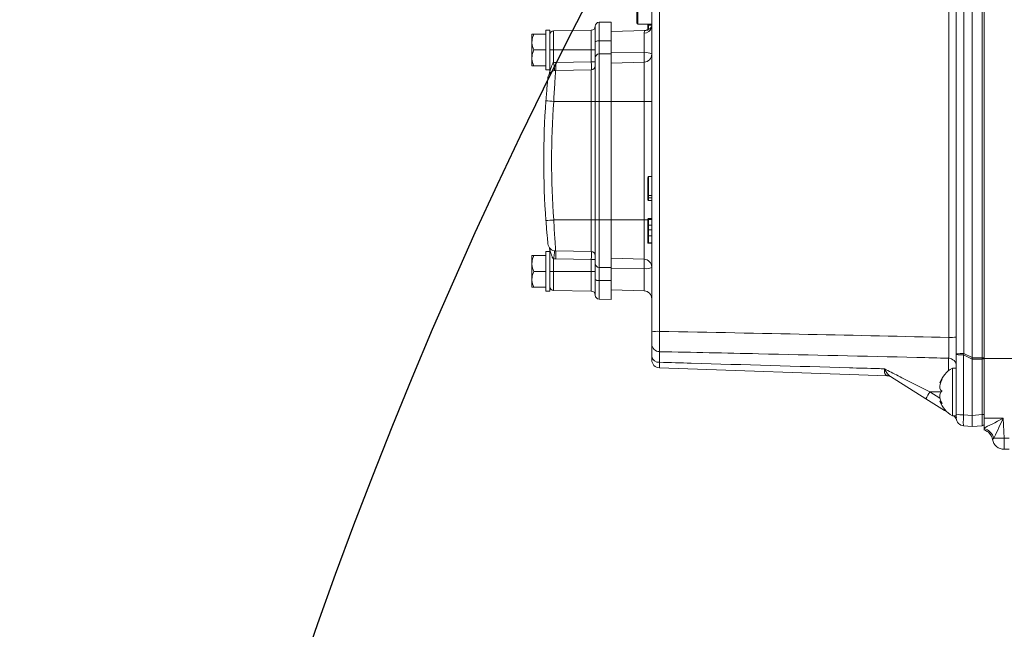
# Model space of a CAD drawing. Header units: millimetres. Extents: x 0 to 16820, y 0 to 11880.
# Tile 84 of 122: x 13000 to 13249, y 6604 to 6758. Entities that reach past the tile are written whole.
import ezdxf

# ---------------------------------------------------------------- set-up
doc = ezdxf.new("R2010")
doc.units = ezdxf.units.MM
doc.header["$LTSCALE"] = 20
doc.styles.add('SLDTEXTSTYLE0', font='TXT', dxfattribs={"width": 0.605})
doc.dimstyles.new('SLDDIMSTYLE0', dxfattribs={"dimtxt": 140, "dimasz": 100, "dimexe": 0, "dimexo": 0.0625, "dimgap": 35, "dimtad": 1, "dimtoh": 1, "dimdec": 0, "dimrnd": 1e-09, "dimzin": 12, "dimdsep": 46, "dimtxsty": 'SLDTEXTSTYLE0', "dimsah": 1, "dimcen": 0.09, "dimadec": 0, "dimazin": 0, "dimtfac": 1, "dimtofl": 0, "dimtmove": 0, "dimatfit": 3, "dimfxl": 1, "dimfrac": 2, "dimtolj": 1, "dimtzin": 12, "dimarcsym": 0})

# ---------------------------------------------------------------- blocks, each defined once
blk = doc.blocks.new('*D21')
at = {"color": 7, "linetype": 'Continuous', "lineweight": 0}
for p, q in [((11361.95, 7139.47), (11361.95, 4174.47)), ((13524.83, 6320.77), (13524.83, 4174.47)), ((11361.95, 4204.47), (13524.83, 4204.47))]:
    blk.add_line(p, q, dxfattribs=at)
for points in [[(11361.95, 4204.47), (11461.95, 4189.47), (11461.95, 4219.47)], [(13524.83, 4204.47), (13424.83, 4219.47), (13424.83, 4189.47)]]:
    blk.add_solid(points, dxfattribs=at)
at = {"color": 7, "linetype": 'Continuous', "lineweight": 0, "insert": (12229.51, 4384.94), "char_height": 140, "attachment_point": 1, "style": 'SLDTEXTSTYLE0'}
blk.add_mtext('2163', dxfattribs=at)
blk = doc.blocks.new('*D23')
at = {"color": 7, "linetype": 'Continuous', "lineweight": 0}
for p, q in [((12163.43, 7139.47), (12163.43, 4467.07)), ((13524.83, 6320.77), (13524.83, 4467.07)), ((12163.43, 4497.07), (13524.83, 4497.07))]:
    blk.add_line(p, q, dxfattribs=at)
for points in [[(12163.43, 4497.07), (12263.43, 4482.07), (12263.43, 4512.07)], [(13524.83, 4497.07), (13424.83, 4512.07), (13424.83, 4482.07)]]:
    blk.add_solid(points, dxfattribs=at)
at = {"color": 7, "linetype": 'Continuous', "lineweight": 0, "insert": (12630.25, 4677.54), "char_height": 140, "attachment_point": 1, "style": 'SLDTEXTSTYLE0'}
blk.add_mtext('1361', dxfattribs=at)

msp = doc.modelspace()

# ---------------------------------------------------------------- linework, layer by layer
at = {"color": 7, "linetype": 'Continuous', "lineweight": 0}
for p, q in [((13240.83, 6672.66), (13240.83, 6822.29)), ((13243.83, 6822.72), (13243.83, 6672.47)), ((13236.83, 6673.6), (13236.83, 6811.93)), ((13156.03, 6757.27), (13156.03, 6800.67)), ((13159.83, 6679.19), (13159.83, 6789.41)), ((13145.53, 6752.45), (13145.53, 6756.48)), ((13149.53, 6757.54), (13146.51, 6757.48)), ((13149.53, 6757.54), (13149.53, 6752.8)), ((13156.33, 6756.97), (13159.83, 6756.97)), ((13158.83, 6756.76), (13158.83, 6756.99)), ((13158.83, 6756.33), (13158.83, 6756.97)), ((13129.53, 6752.47), (13129.53, 6754.47)), ((13130.03, 6754.47), (13133.03, 6754.47)), ((13134.03, 6755.47), (13133.03, 6755.47)), ((13133.03, 6750.47), (13133.03, 6755.47)), ((13134.03, 6747.24), (13134.03, 6755.47)), ((13144.55, 6755.45), (13135.01, 6755.28)), ((13158.13, 6755.41), (13149.53, 6755.11)), ((13129.53, 6748.47), (13129.53, 6752.47)), ((13145.53, 6748.46), (13145.53, 6752.45)), ((13149.53, 6752.8), (13149.53, 6749.51)), ((13130.03, 6750.47), (13133.03, 6750.47)), ((13133.03, 6745.47), (13133.03, 6750.47)), ((13149.53, 6749.51), (13149.53, 6737.47)), ((13129.53, 6746.47), (13129.53, 6748.47)), ((13130.03, 6746.47), (13133.03, 6746.47)), ((13134.03, 6744.88), (13134.03, 6747.24)), ((13145.53, 6737.47), (13145.53, 6748.46)), ((13149.53, 6747.11), (13157.9, 6747.4)), ((13133.03, 6745.47), (13134.03, 6745.47)), ((13135.54, 6745.29), (13144.55, 6745.45)), ((13145.53, 6707.47), (13145.53, 6737.47)), ((13149.53, 6737.47), (13149.53, 6707.47)), ((13158.83, 6713.5), (13158.83, 6718.24)), ((13159.02, 6718.44), (13159.83, 6718.47)), ((13159.02, 6713.05), (13159.83, 6713.05)), ((13145.53, 6696.47), (13145.53, 6707.47)), ((13149.53, 6707.47), (13149.53, 6695.42)), ((13158.83, 6707.6), (13158.83, 6707.62)), ((13158.83, 6705.41), (13158.83, 6706.75)), ((13159.02, 6707.82), (13159.83, 6707.85)), ((13159.02, 6707.67), (13159.83, 6707.7)), ((13159.02, 6707.56), (13159.83, 6707.59)), ((13158.83, 6702.53), (13158.83, 6704.18)), ((13159.02, 6706.13), (13159.83, 6706.13)), ((13159.02, 6704.97), (13159.83, 6704.98)), ((13159.02, 6703.43), (13159.83, 6703.43)), ((13159.02, 6701.72), (13159.83, 6701.7)), ((13159.02, 6701.57), (13159.83, 6701.54)), ((13134.03, 6699.47), (13133.03, 6699.47)), ((13133.03, 6694.47), (13133.03, 6699.47)), ((13134.03, 6697.7), (13134.03, 6700.05)), ((13135.54, 6699.64), (13144.55, 6699.48)), ((13129.53, 6696.47), (13129.53, 6698.47)), ((13129.53, 6692.47), (13129.53, 6696.47)), ((13130.03, 6698.47), (13133.03, 6698.47)), ((13134.03, 6689.47), (13134.03, 6697.7)), ((13145.53, 6692.48), (13145.53, 6696.47)), ((13149.53, 6697.83), (13157.9, 6697.53)), ((13130.03, 6694.47), (13133.03, 6694.47)), ((13133.03, 6689.47), (13133.03, 6694.47)), ((13149.53, 6695.42), (13149.53, 6692.13)), ((13129.53, 6690.47), (13129.53, 6692.47)), ((13145.53, 6688.45), (13145.53, 6692.48)), ((13149.53, 6692.13), (13149.53, 6687.4)), ((13130.03, 6690.47), (13133.03, 6690.47)), ((13133.03, 6689.47), (13134.03, 6689.47)), ((13135.01, 6689.65), (13144.55, 6689.48)), ((13149.53, 6689.83), (13157.9, 6689.53)), ((13146.51, 6687.45), (13149.53, 6687.4)), ((13159.83, 6672.93), (13159.83, 6676.11)), ((13236.83, 6673.47), (13236.83, 6673.6)), ((13236.83, 6658.33), (13236.83, 6673.47)), ((13240.83, 6672.62), (13240.83, 6672.31)), ((13240.83, 6658.04), (13240.83, 6672.27)), ((13243.83, 6672.47), (13325.99, 6672.47)), ((13243.83, 6672.47), (13243.83, 6657.31)), ((13219.34, 6668.08), (13161.76, 6670.09)), ((13236.83, 6669.97), (13235.83, 6669.97)), ((13235.83, 6669.97), (13235.83, 6657.97)), ((13229.14, 6662.27), (13220.15, 6667.89)), ((13232.69, 6666.27), (13232.86, 6666.27)), ((13233.88, 6659.31), (13229.14, 6662.27)), ((13232.96, 6661.66), (13232.69, 6661.66)), ((13234.51, 6658.92), (13233.88, 6659.31)), ((13235.83, 6657.97), (13236.83, 6657.97)), ((13236.83, 6657.39), (13236.83, 6658.33)), ((13240.83, 6655.2), (13240.83, 6658.04)), ((13243.83, 6654.83), (13243.83, 6657.31)), ((13240.83, 6655.2), (13238.66, 6655.39)), ((13243.37, 6655.43), (13240.83, 6655.2)), ((13250.21, 6649.47), (13248.94, 6649.47))]:
    msp.add_line(p, q, dxfattribs=at)
at = {"color": 8, "linetype": 'Continuous', "lineweight": 0}
for p, q in [((13243.37, 6672.62), (13243.37, 6822.17)), ((13238.76, 6812.04), (13238.76, 6673.7)), ((13156.33, 6756.97), (13156.33, 6800.97)), ((13234.9, 6677.75), (13234.9, 6791.18)), ((13161.76, 6789.51), (13161.76, 6679.29)), ((13146.51, 6757.48), (13146.51, 6752.78)), ((13159.02, 6756.97), (13159.02, 6756.76)), ((13135.01, 6755.28), (13135.01, 6750.47)), ((13144.55, 6750.47), (13144.55, 6755.45)), ((13157.9, 6749.76), (13157.9, 6754.74)), ((13149.53, 6752.8), (13146.51, 6752.78)), ((13146.51, 6752.78), (13146.51, 6749.46)), ((13134.03, 6750.47), (13135.01, 6750.47)), ((13135.01, 6750.47), (13144.55, 6750.47)), ((13135.01, 6750.47), (13135.01, 6747.25)), ((13144.55, 6747.45), (13144.55, 6750.47)), ((13144.55, 6750.47), (13145.53, 6750.47)), ((13149.53, 6749.51), (13146.51, 6749.46)), ((13146.51, 6749.46), (13146.51, 6737.47)), ((13149.53, 6749.8), (13157.9, 6749.76)), ((13157.9, 6747.4), (13157.9, 6749.76)), ((13135.54, 6747.29), (13144.55, 6747.45)), ((13144.55, 6747.45), (13145.53, 6747.45)), ((13157.9, 6737.47), (13157.9, 6747.4)), ((13144.55, 6737.47), (13144.55, 6745.45)), ((13135.04, 6737.47), (13144.55, 6737.47)), ((13144.55, 6737.47), (13145.53, 6737.47)), ((13144.55, 6707.47), (13144.55, 6737.47)), ((13145.53, 6737.47), (13146.51, 6737.47)), ((13149.53, 6737.47), (13146.51, 6737.47)), ((13146.51, 6737.47), (13146.51, 6707.47)), ((13149.53, 6737.47), (13157.9, 6737.47)), ((13157.9, 6707.47), (13157.9, 6737.47)), ((13159.83, 6737.47), (13157.9, 6737.47)), ((13159.02, 6718.44), (13159.02, 6713.67)), ((13135.04, 6707.47), (13144.55, 6707.47)), ((13144.55, 6707.47), (13145.53, 6707.47)), ((13144.55, 6699.48), (13144.55, 6707.47)), ((13145.53, 6707.47), (13146.51, 6707.47)), ((13146.51, 6707.47), (13146.51, 6695.47)), ((13149.53, 6707.47), (13146.51, 6707.47)), ((13149.53, 6707.47), (13157.9, 6707.47)), ((13158.85, 6707.47), (13157.9, 6707.47)), ((13157.9, 6697.53), (13157.9, 6707.47)), ((13135.01, 6697.68), (13135.01, 6694.47)), ((13144.55, 6697.48), (13135.54, 6697.64)), ((13144.55, 6697.48), (13145.53, 6697.48)), ((13144.55, 6694.47), (13144.55, 6697.48)), ((13157.9, 6695.17), (13157.9, 6697.53)), ((13134.03, 6694.47), (13135.01, 6694.47)), ((13135.01, 6694.47), (13144.55, 6694.47)), ((13135.01, 6694.47), (13135.01, 6689.65)), ((13144.55, 6689.48), (13144.55, 6694.47)), ((13144.55, 6694.47), (13145.53, 6694.47)), ((13149.53, 6695.42), (13146.51, 6695.47)), ((13146.51, 6695.47), (13146.51, 6692.15)), ((13149.53, 6695.13), (13157.9, 6695.17)), ((13157.9, 6689.53), (13157.9, 6695.17)), ((13149.53, 6692.13), (13146.51, 6692.15)), ((13146.51, 6692.15), (13146.51, 6687.45)), ((13161.78, 6674.16), (13161.78, 6671.49)), ((13234.88, 6669.33), (13234.88, 6672.5)), ((13240.83, 6672.27), (13238.66, 6673.36)), ((13238.66, 6673.36), (13238.66, 6658.23)), ((13238.76, 6673.7), (13240.83, 6672.66)), ((13240.83, 6672.62), (13243.37, 6672.62)), ((13243.37, 6672.31), (13240.83, 6672.31)), ((13243.37, 6658.26), (13243.37, 6672.31)), ((13230.15, 6663.97), (13233, 6663.97)), ((13230.15, 6663.97), (13232.69, 6662.38)), ((13238.66, 6658.23), (13240.83, 6658.04)), ((13240.83, 6658.04), (13243.37, 6658.26)), ((13243.83, 6657.31), (13248.68, 6657.31)), ((13248.68, 6657.31), (13248.94, 6652.31)), ((13245.98, 6651.97), (13245.98, 6651.97)), ((13248.94, 6652.31), (13250.21, 6652.31)), ((13248.94, 6649.47), (13248.94, 6652.31))]:
    msp.add_line(p, q, dxfattribs=at)
at = {"color": 7, "linetype": 'Continuous', "lineweight": 0, "flags": 128}
for points in [[(13159.02, 6756.76), (13159.13, 6756.76), (13159.43, 6756.76), (13159.83, 6756.76)], [(13159.02, 6713.67), (13159.33, 6713.68), (13159.83, 6713.7)], [(13159.02, 6712.42), (13159.33, 6712.41), (13159.83, 6712.39)]]:
    msp.add_lwpolyline(points, dxfattribs=at)
at = {"color": 8, "linetype": 'Continuous', "lineweight": 0, "flags": 128}
for points in [[(13159.83, 6756.21), (13159.8, 6756.15), (13159.78, 6756.07)], [(13145.53, 6752.45), (13145.55, 6752.52), (13145.61, 6752.58), (13145.7, 6752.64), (13145.82, 6752.69), (13145.97, 6752.73), (13146.14, 6752.76), (13146.32, 6752.78), (13146.51, 6752.78)], [(13146.51, 6692.15), (13146.32, 6692.15), (13146.14, 6692.17), (13145.97, 6692.2), (13145.82, 6692.25), (13145.7, 6692.3), (13145.61, 6692.35), (13145.55, 6692.41), (13145.53, 6692.48)]]:
    msp.add_lwpolyline(points, dxfattribs=at)
at = {"color": 7, "linetype": 'Continuous', "lineweight": 30}
for centre, radius, start, end in [((13699.83, 7139.47), 2337.88, 300, 180), ((14247.33, 6191.17), 1242.88, 143.09425, 300)]:
    msp.add_arc(centre, radius, start, end, dxfattribs=at)
at = {"color": 7, "linetype": 'Continuous', "lineweight": 0}
for centre, radius, start, end in [((13144.53, 6756.45), 1, 271, 0), ((13146.53, 6756.48), 1, 91, 180), ((13156.33, 6757.27), 0.3, 180, 270), ((13160.11, 6755.97), 0.5, 123.8302, 149.6542), ((13135.03, 6754.28), 1, 91, 180), ((13157.83, 6757.4), 2, 272, 300), ((13157.83, 6749.4), 2, 272, 0), ((13144.53, 6746.45), 1, 271, 0), ((13135.58, 6743.29), 2, 91, 174.2536), ((13342.53, 6722.47), 210, 175.8645, 184.1355), ((13159.03, 6718.24), 0.2, 92, 180), ((13159.03, 6707.47), 0.2, 92, 180), ((13135.58, 6701.64), 2, 185.7464, 269), ((13159.03, 6701.92), 0.2, 180, 268), ((13144.53, 6698.48), 1, 0, 89), ((13157.83, 6695.53), 2, 0, 88), ((13135.03, 6690.65), 1, 180, 269), ((13144.53, 6688.48), 1, 0, 89), ((13157.83, 6687.53), 2, 0, 88), ((13146.53, 6688.45), 1, 180, 269), ((13161.83, 6672.09), 2, 180, 268), ((13239.23, 6663.85), 7, 119.0497, 159.3534), ((13219.27, 6666.08), 2, 58, 88), ((13239.23, 6664.09), 7, 200.6764, 240.9503), ((13234.99, 6656.26), 2, 16.4201, 58), ((13238.83, 6657.39), 2, 180, 265), ((13243.33, 6655.92), 0.5, 275, 0), ((13243.02, 6651.47), 3, 9.5941, 74.3923), ((13248.94, 6652.47), 3, 189.5941, 270)]:
    msp.add_arc(centre, radius, start, end, dxfattribs=at)
at = {"color": 8, "linetype": 'Continuous', "lineweight": 0}
for centre, radius, start, end in [((13157.93, 6756.69), 1.95, 269.2265, 341.4491), ((13146.53, 6748.46), 0.999, 90.9413, 179.9438), ((13158.36, 6746.21), 3.58, 65.7873, 97.3829), ((13135.61, 6743.29), 4, 91, 98.5918), ((13106.89, 6746.29), 28.67, 358.0016, 1.9984), ((13162.53, 7124.43), 387.94, 265.646, 265.9362), ((13342.5, 6722.47), 208, 175.8645, 184.1355), ((13162.53, 6320.5), 387.94, 94.0638, 94.354), ((13106.89, 6698.64), 28.67, 358.0016, 1.9984), ((13135.61, 6701.64), 4, 261.4082, 269), ((13146.53, 6696.47), 0.999, 180.0562, 269.0587), ((13158.36, 6698.72), 3.58, 262.6171, 294.2127), ((13161.29, 6670.11), 9.2, 87.0709, 99.1333), ((13235.37, 6686.94), 9.2, 267.0709, 279.1333), ((13161.8, 6676.14), 1.97, 180.7297, 269.2621), ((13161.57, 6673.25), 1.77, 190.5278, 276.607), ((13234.83, 6670.5), 2, 0.0541, 88.5579), ((13238.29, 6664.51), 9.2, 87.0709, 99.1333), ((13238.23, 6681.89), 8.54, 260.5815, 272.8807), ((13243.48, 6670.49), 2.13, 80.5815, 92.8807), ((13243.48, 6674.44), 2.13, 267.1193, 279.4185), ((13219.2, 6666.36), 1.8, 58.1174, 91.1513), ((13248.66, 6651.82), 22.14, 146.7362, 151.843), ((13234.86, 6658.93), 1.06, 148.7015, 158.7917), ((13235.72, 6657.38), 1.12, 0.5425, 31.9706), ((13238.23, 6666.75), 8.54, 260.5815, 272.8807), ((13243.48, 6660.39), 2.13, 267.1193, 279.4185), ((13242.91, 6651.33), 3.51, 15.314, 74.8759), ((13243.03, 6651.47), 3, 9.5691, 74.4608), ((13246.94, 6684.7), 32.45, 268.871, 273.5305)]:
    msp.add_arc(centre, radius, start, end, dxfattribs=at)
for centre, major_axis, ratio, start_param, end_param in [((13144.53, 6747.45), (-0.02, 2), 0.008724, 3.141669, 4.712161), ((13144.53, 6697.48), (0.02, 2), 0.008724, 4.712617, 6.283109), ((12579.11, 6663.02), (879.71, 1.61), 0.023071, 0.729524, 0.846839), ((13238.83, 6673.56), (0.9, 2.91), 0.035463, 1.533769, 1.650664), ((13243.33, 6672.47), (0, 3), 0.014546, 4.660229, 4.764549), ((13238.83, 6658.39), (0.17, 3), 0.054904, 1.62876, 3.139987), ((13243.33, 6658.43), (-0.04, 3.01), 0.013665, 3.142589, 4.653816), ((13248.68, 6657.47), (5.69, 3), 0.021593, 3.682757, 4.701022), ((13248.68, 6657.47), (2.7, 5.84), 0.010245, 3.613317, 4.690223)]:
    msp.add_ellipse(centre, major_axis=major_axis, ratio=ratio, start_param=start_param, end_param=end_param, dxfattribs=at)
at = {"color": 7, "linetype": 'Continuous', "lineweight": 0}
for centre, major_axis, ratio, start_param, end_param in [((13265.35, 6660.24), (24.48, -12.59), 0.108562, 3.197348, 3.208997), ((13258.04, 6663.91), (17.16, -8.59), 0.156337, 3.207784, 3.219713)]:
    msp.add_ellipse(centre, major_axis=major_axis, ratio=ratio, start_param=start_param, end_param=end_param, dxfattribs=at)
for points, knots in [([(13159.68, 6756.22), (13159.64, 6756.17), (13159.47, 6755.95), (13159.04, 6755.62), (13158.52, 6755.4), (13158.2, 6755.43), (13158.13, 6755.43)], [0, 0, 0, 0, 0.103295, 0.472702, 0.885577, 1, 1, 1, 1]), ([(13158.83, 6756.76), (13158.83, 6756.76), (13158.83, 6756.76), (13158.84, 6756.76), (13158.85, 6756.76), (13158.9, 6756.76), (13158.96, 6756.76), (13159, 6756.76), (13159.02, 6756.76)], [0, 0, 0, 0, 0.05379, 0.121908, 0.341453, 0.560976, 0.780488, 1, 1, 1, 1]), ([(13158.83, 6755.39), (13158.83, 6755.44), (13158.83, 6755.53), (13158.83, 6755.82), (13158.83, 6756.23), (13158.83, 6756.55), (13158.83, 6756.73), (13158.83, 6756.76)], [0, 0, 0, 0, 0.211503, 0.487336, 0.71094, 0.948687, 1, 1, 1, 1]), ([(13129.53, 6752.47), (13129.59, 6752.98), (13129.67, 6753.67), (13129.96, 6754.31), (13130.03, 6754.47)], [0, 0, 0, 0, 0.749761, 1, 1, 1, 1]), ([(13130.03, 6754.47), (13129.95, 6754.47), (13129.67, 6754.47), (13129.59, 6754.47), (13129.53, 6754.47)], [0, 0, 0, 0, 0.264307, 1, 1, 1, 1]), ([(13130.03, 6750.47), (13129.81, 6751.04), (13129.55, 6751.69), (13129.53, 6752.38), (13129.53, 6752.47)], [0, 0, 0, 0, 0.8696642, 1, 1, 1, 1]), ([(13129.53, 6748.47), (13129.59, 6748.98), (13129.67, 6749.67), (13129.96, 6750.31), (13130.03, 6750.47)], [0, 0, 0, 0, 0.749761, 1, 1, 1, 1]), ([(13130.03, 6746.47), (13129.81, 6747.04), (13129.55, 6747.69), (13129.53, 6748.38), (13129.53, 6748.47)], [0, 0, 0, 0, 0.869664, 1, 1, 1, 1]), ([(13129.53, 6746.47), (13129.59, 6746.47), (13129.67, 6746.47), (13129.95, 6746.47), (13130.03, 6746.47)], [0, 0, 0, 0, 0.735693, 1, 1, 1, 1]), ([(13133.08, 6737.61), (13133.13, 6738.28), (13133.23, 6739.61), (13133.38, 6741.39), (13133.51, 6742.72), (13133.58, 6743.4), (13133.58, 6743.47), (13133.59, 6743.49)], [0, 0, 0, 0, 0.218, 0.436032, 0.65304, 0.867329, 1, 1, 1, 1]), ([(13159.02, 6713.67), (13159, 6713.67), (13158.96, 6713.66), (13158.9, 6713.62), (13158.85, 6713.57), (13158.84, 6713.52), (13158.83, 6713.48), (13158.83, 6713.47), (13158.83, 6713.47)], [0, 0, 0, 0, 0.219149, 0.438292, 0.657594, 0.877211, 0.97231, 1, 1, 1, 1]), ([(13158.83, 6713.05), (13158.83, 6713.07), (13158.83, 6713.13), (13158.83, 6713.24), (13158.83, 6713.31), (13158.83, 6713.39), (13158.83, 6713.46), (13158.83, 6713.46), (13158.83, 6713.47)], [0, 0, 0, 0, 0.093485, 0.289418, 0.484338, 0.519896, 0.766976, 1, 1, 1, 1]), ([(13158.83, 6712.62), (13158.83, 6712.62), (13158.83, 6712.62), (13158.83, 6712.65), (13158.83, 6712.72), (13158.83, 6712.8), (13158.83, 6712.9), (13158.83, 6713), (13158.83, 6713.05)], [0, 0, 0, 0, 0.071157, 0.28098, 0.48877, 0.566385, 0.780052, 1, 1, 1, 1]), ([(13158.83, 6713.05), (13158.83, 6713.05), (13158.83, 6713.05), (13158.84, 6713.05), (13158.85, 6713.05), (13158.9, 6713.05), (13158.96, 6713.05), (13159, 6713.05), (13159.02, 6713.05)], [0, 0, 0, 0, 0.029314, 0.122591, 0.342193, 0.561545, 0.78077, 1, 1, 1, 1]), ([(13158.83, 6712.62), (13158.83, 6712.61), (13158.83, 6712.6), (13158.84, 6712.57), (13158.85, 6712.51), (13158.9, 6712.46), (13158.96, 6712.43), (13159, 6712.42), (13159.02, 6712.42)], [0, 0, 0, 0, 0.028497, 0.122683, 0.342292, 0.56162, 0.780808, 1, 1, 1, 1]), ([(13133.59, 6701.44), (13133.58, 6701.5), (13133.57, 6701.63), (13133.47, 6702.62), (13133.33, 6704.08), (13133.19, 6705.74), (13133.11, 6706.86), (13133.08, 6707.32)], [0, 0, 0, 0, 0.210799, 0.421547, 0.633748, 0.848847, 1, 1, 1, 1]), ([(13159.02, 6707.82), (13159, 6707.82), (13158.96, 6707.81), (13158.9, 6707.78), (13158.85, 6707.72), (13158.84, 6707.67), (13158.83, 6707.64), (13158.83, 6707.63), (13158.83, 6707.62)], [0, 0, 0, 0, 0.219413, 0.438824, 0.658288, 0.877856, 0.963211, 1, 1, 1, 1]), ([(13158.83, 6707.37), (13158.83, 6707.38), (13158.83, 6707.39), (13158.84, 6707.42), (13158.85, 6707.47), (13158.9, 6707.52), (13158.96, 6707.55), (13159, 6707.56), (13159.02, 6707.56)], [0, 0, 0, 0, 0.0690169, 0.121864, 0.3414064, 0.5609404, 0.7804701, 1, 1, 1, 1]), ([(13158.83, 6706.13), (13158.83, 6706.26), (13158.83, 6706.51), (13158.83, 6706.89), (13158.83, 6707.21), (13158.83, 6707.32), (13158.83, 6707.37)], [0, 0, 0, 0, 0.2106416, 0.4357217, 0.7237435, 1, 1, 1, 1]), ([(13158.83, 6706.13), (13158.83, 6706.13), (13158.83, 6706.13), (13158.84, 6706.13), (13158.85, 6706.13), (13158.9, 6706.13), (13158.96, 6706.13), (13159, 6706.13), (13159.02, 6706.13)], [0, 0, 0, 0, 0.039537, 0.122067, 0.341629, 0.561112, 0.780555, 1, 1, 1, 1]), ([(13158.83, 6704.93), (13158.83, 6705.02), (13158.83, 6705.15), (13158.83, 6705.37), (13158.83, 6705.63), (13158.83, 6705.92), (13158.83, 6706.08), (13158.83, 6706.13)], [0, 0, 0, 0, 0.263758, 0.421166, 0.677841, 0.899738, 1, 1, 1, 1]), ([(13159.02, 6704.97), (13159.01, 6704.97), (13158.98, 6704.97), (13158.93, 6704.97), (13158.88, 6704.96), (13158.84, 6704.95), (13158.83, 6704.94), (13158.83, 6704.93), (13158.83, 6704.93)], [0, 0, 0, 0, 0.088316, 0.1995057, 0.3727042, 0.6787358, 0.993407, 1, 1, 1, 1]), ([(13158.83, 6703.44), (13158.83, 6703.48), (13158.83, 6703.66), (13158.83, 6703.99), (13158.83, 6704.49), (13158.83, 6704.74), (13158.83, 6704.9), (13158.83, 6704.93)], [0, 0, 0, 0, 0.062681, 0.270245, 0.478565, 0.89269, 1, 1, 1, 1]), ([(13158.83, 6701.92), (13158.83, 6701.93), (13158.83, 6701.94), (13158.83, 6702.11), (13158.83, 6702.43), (13158.83, 6702.89), (13158.83, 6703.26), (13158.83, 6703.44)], [0, 0, 0, 0, 0.2500139, 0.4210293, 0.591957, 0.8030449, 1, 1, 1, 1]), ([(13159.02, 6703.43), (13159, 6703.43), (13158.96, 6703.43), (13158.9, 6703.43), (13158.85, 6703.44), (13158.84, 6703.44), (13158.83, 6703.44), (13158.83, 6703.44), (13158.83, 6703.44)], [0, 0, 0, 0, 0.219449, 0.438896, 0.658382, 0.877942, 0.960024, 1, 1, 1, 1]), ([(13159.02, 6701.72), (13159, 6701.73), (13158.96, 6701.73), (13158.9, 6701.77), (13158.85, 6701.82), (13158.84, 6701.87), (13158.83, 6701.9), (13158.83, 6701.92), (13158.83, 6701.92)], [0, 0, 0, 0, 0.219539, 0.439078, 0.65862, 0.878165, 0.915979, 1, 1, 1, 1]), ([(13158.83, 6701.77), (13158.83, 6701.77), (13158.83, 6701.77), (13158.83, 6701.81), (13158.83, 6701.83)], [0, 0, 0, 0, 0.375513, 1, 1, 1, 1]), ([(13158.83, 6701.77), (13158.83, 6701.77), (13158.83, 6701.75), (13158.84, 6701.72), (13158.85, 6701.67), (13158.9, 6701.62), (13158.96, 6701.58), (13159, 6701.57), (13159.02, 6701.57)], [0, 0, 0, 0, 0.048244, 0.121944, 0.341494, 0.561008, 0.780504, 1, 1, 1, 1]), ([(13159.02, 6701.7), (13159.02, 6701.64), (13159.02, 6701.57), (13159.02, 6701.57), (13159.02, 6701.57)], [0, 0, 0, 0, 0.782501, 1, 1, 1, 1]), ([(13129.53, 6696.47), (13129.59, 6696.98), (13129.67, 6697.67), (13129.96, 6698.31), (13130.03, 6698.47)], [0, 0, 0, 0, 0.749761, 1, 1, 1, 1]), ([(13130.03, 6698.47), (13129.95, 6698.47), (13129.67, 6698.47), (13129.59, 6698.47), (13129.53, 6698.47)], [0, 0, 0, 0, 0.264307, 1, 1, 1, 1]), ([(13130.03, 6694.47), (13129.81, 6695.04), (13129.55, 6695.69), (13129.53, 6696.38), (13129.53, 6696.47)], [0, 0, 0, 0, 0.8696642, 1, 1, 1, 1]), ([(13129.53, 6692.47), (13129.59, 6692.98), (13129.67, 6693.67), (13129.96, 6694.31), (13130.03, 6694.47)], [0, 0, 0, 0, 0.749761, 1, 1, 1, 1]), ([(13130.03, 6690.47), (13129.81, 6691.04), (13129.55, 6691.69), (13129.53, 6692.38), (13129.53, 6692.47)], [0, 0, 0, 0, 0.869664, 1, 1, 1, 1]), ([(13129.53, 6690.47), (13129.59, 6690.47), (13129.67, 6690.47), (13129.95, 6690.47), (13130.03, 6690.47)], [0, 0, 0, 0, 0.735693, 1, 1, 1, 1]), ([(13159.83, 6676.11), (13159.83, 6676.12), (13159.83, 6676.21), (13159.83, 6676.53), (13159.83, 6677.25), (13159.83, 6678.17), (13159.83, 6678.85), (13159.83, 6679.19)], [0, 0, 0, 0, 0.033658, 0.275258, 0.516805, 0.758404, 1, 1, 1, 1]), ([(13159.83, 6672.09), (13159.83, 6672.09), (13159.83, 6672.09), (13159.83, 6672.25), (13159.83, 6672.69), (13159.83, 6672.93)], [0, 0, 0, 0, 0.061163, 0.500536, 1, 1, 1, 1]), ([(13233.24, 6664.19), (13233.09, 6664.28), (13232.83, 6664.43), (13232.66, 6664.94), (13232.66, 6665.52), (13232.8, 6666.17), (13233.02, 6666.71), (13233.18, 6667.01), (13233.24, 6667.1)], [0, 0, 0, 0, 0.235553, 0.408136, 0.581134, 0.745063, 0.917173, 1, 1, 1, 1]), ([(13233.24, 6667.1), (13233.09, 6666.91), (13232.84, 6666.57), (13232.67, 6666.3), (13232.68, 6666.29), (13232.69, 6666.29)], [0, 0, 0, 0, 0.436727, 0.756682, 1, 1, 1, 1]), ([(13233.24, 6661.05), (13233.09, 6661.34), (13232.83, 6661.82), (13232.66, 6662.6), (13232.66, 6663.24), (13232.8, 6663.75), (13233.02, 6664.05), (13233.18, 6664.16), (13233.24, 6664.19)], [0, 0, 0, 0, 0.235568, 0.40815, 0.581146, 0.745076, 0.917186, 1, 1, 1, 1]), ([(13232.69, 6661.64), (13232.68, 6661.65), (13232.68, 6661.67), (13232.81, 6661.54), (13233.01, 6661.31), (13233.18, 6661.12), (13233.24, 6661.05)], [0, 0, 0, 0, 0.090645, 0.446545, 0.820207, 1, 1, 1, 1]), ([(13243.83, 6654.55), (13243.83, 6654.48), (13243.83, 6654.37), (13243.83, 6654.36), (13243.83, 6654.36)], [0, 0, 0, 0, 0.582912, 1, 1, 1, 1]), ([(13243.83, 6654.36), (13243.83, 6654.36), (13243.83, 6654.36), (13243.83, 6654.36), (13243.83, 6654.36), (13243.83, 6654.36)], [0, 0, 0, 0, 0.5, 0.5, 1, 1, 1, 1])]:
    msp.add_open_spline(points, degree=3, knots=knots, dxfattribs=at)
at = {"color": 8, "linetype": 'Continuous', "lineweight": 0}
for points, knots in [([(13159.02, 6756.76), (13159.02, 6756.73), (13159.02, 6756.52), (13159.02, 6756.16), (13159.02, 6755.8), (13159.02, 6755.68), (13159.02, 6755.65)], [0, 0, 0, 0, 0.084916, 0.498768, 0.894122, 1, 1, 1, 1]), ([(13159.78, 6756.07), (13159.76, 6756.11), (13159.69, 6756.23), (13159.7, 6756.21), (13159.71, 6756.19)], [0, 0, 0, 0, 0.308498, 1, 1, 1, 1]), ([(13157.9, 6754.74), (13157.92, 6754.89), (13157.98, 6755.25), (13158.18, 6755.47), (13158.13, 6755.4), (13158.13, 6755.39)], [0, 0, 0, 0, 0.406667, 0.964275, 1, 1, 1, 1]), ([(13135.01, 6747.25), (13134.98, 6747.23), (13134.9, 6747.18), (13134.75, 6747.01), (13134.56, 6746.63), (13134.36, 6745.97), (13134.16, 6745.34), (13134.06, 6744.98), (13134.03, 6744.89), (13134.03, 6744.88), (13134.03, 6744.88)], [0, 0, 0, 0, 0.0427689, 0.0938656, 0.2279807, 0.4848476, 0.8209022, 0.9251274, 0.9649947, 1, 1, 1, 1]), ([(13135.54, 6745.29), (13135.53, 6745.21), (13135.52, 6745.03), (13135.42, 6743.69), (13135.29, 6741.71), (13135.15, 6739.51), (13135.07, 6738.05), (13135.04, 6737.47)], [0, 0, 0, 0, 0.213884, 0.427755, 0.641961, 0.856726, 1, 1, 1, 1]), ([(13159.02, 6713.67), (13159.02, 6713.67), (13159.02, 6713.66), (13159.02, 6713.63), (13159.02, 6713.55), (13159.02, 6713.44), (13159.02, 6713.32), (13159.02, 6713.17), (13159.02, 6713.07), (13159.02, 6713.05)], [0, 0, 0, 0, 0.102179, 0.232068, 0.4795, 0.512976, 0.708121, 0.915481, 1, 1, 1, 1]), ([(13159.02, 6713.05), (13159.02, 6712.97), (13159.02, 6712.83), (13159.02, 6712.68), (13159.02, 6712.56), (13159.02, 6712.46), (13159.02, 6712.42), (13159.02, 6712.42), (13159.02, 6712.42)], [0, 0, 0, 0, 0.22052, 0.435657, 0.510575, 0.714894, 0.934578, 1, 1, 1, 1]), ([(13135.04, 6707.47), (13135.09, 6706.59), (13135.19, 6704.82), (13135.34, 6702.48), (13135.46, 6700.71), (13135.53, 6699.77), (13135.54, 6699.68), (13135.54, 6699.64)], [0, 0, 0, 0, 0.215075, 0.430149, 0.645179, 0.859802, 1, 1, 1, 1]), ([(13159.02, 6707.82), (13159.02, 6707.82), (13159.02, 6707.81), (13159.02, 6707.71), (13159.02, 6707.67)], [0, 0, 0, 0, 0.549372, 1, 1, 1, 1]), ([(13159.02, 6707.67), (13159.02, 6707.67), (13159.02, 6707.67), (13159.02, 6707.67), (13159.02, 6707.65), (13159.02, 6707.62), (13159.02, 6707.58), (13159.02, 6707.56)], [0, 0, 0, 0, 0.000052, 0.280784, 0.562368, 0.852323, 1, 1, 1, 1]), ([(13159.02, 6707.56), (13159.02, 6707.56), (13159.02, 6707.51), (13159.02, 6707.37), (13159.02, 6707.01), (13159.02, 6706.57), (13159.02, 6706.27), (13159.02, 6706.13)], [0, 0, 0, 0, 0.017039, 0.269459, 0.557971, 0.788313, 1, 1, 1, 1]), ([(13159.02, 6706.13), (13159.02, 6706.08), (13159.02, 6705.89), (13159.02, 6705.55), (13159.02, 6705.21), (13159.02, 6705.04), (13159.02, 6704.97)], [0, 0, 0, 0, 0.12334, 0.412853, 0.744943, 1, 1, 1, 1]), ([(13159.02, 6704.97), (13159.02, 6704.83), (13159.02, 6704.61), (13159.02, 6704.06), (13159.02, 6703.69), (13159.02, 6703.48), (13159.02, 6703.43)], [0, 0, 0, 0, 0.426357, 0.679215, 0.925399, 1, 1, 1, 1]), ([(13159.02, 6703.43), (13159.02, 6703.23), (13159.02, 6702.81), (13159.02, 6702.3), (13159.02, 6701.94), (13159.02, 6701.78), (13159.02, 6701.73), (13159.02, 6701.73), (13159.02, 6701.72)], [0, 0, 0, 0, 0.19962, 0.413701, 0.58877, 0.762906, 0.903357, 1, 1, 1, 1]), ([(13134.03, 6700.05), (13134.03, 6700.05), (13134.03, 6700.04), (13134.06, 6699.95), (13134.16, 6699.59), (13134.36, 6698.96), (13134.53, 6698.42), (13134.62, 6698.2), (13134.62, 6698.2), (13134.62, 6698.2), (13134.62, 6698.2), (13134.62, 6698.2), (13134.62, 6698.2), (13134.62, 6698.2), (13134.62, 6698.19), (13134.62, 6698.19), (13134.63, 6698.18), (13134.63, 6698.17), (13134.65, 6698.14), (13134.67, 6698.08), (13134.72, 6697.99), (13134.8, 6697.87), (13134.9, 6697.75), (13134.98, 6697.71), (13135.01, 6697.68)], [0, 0, 0, 0, 0.034998, 0.074855, 0.179051, 0.515005, 0.771802, 0.771807, 0.771817, 0.771836, 0.771875, 0.771952, 0.772106, 0.772414, 0.77303, 0.774259, 0.776709, 0.781572, 0.791157, 0.809762, 0.844749, 0.90617, 0.95725, 1, 1, 1, 1]), ([(13161.76, 6679.29), (13161.76, 6678.73), (13161.75, 6677.6), (13161.75, 6676.06), (13161.76, 6674.86), (13161.77, 6674.33), (13161.78, 6674.18), (13161.78, 6674.16)], [0, 0, 0, 0, 0.241601, 0.48322, 0.724775, 0.966349, 1, 1, 1, 1]), ([(13234.88, 6672.5), (13234.89, 6672.54), (13234.9, 6672.66), (13234.91, 6673.32), (13234.92, 6674.52), (13234.92, 6676.06), (13234.91, 6677.18), (13234.9, 6677.75)], [0, 0, 0, 0, 0.135935, 0.351947, 0.567903, 0.783935, 1, 1, 1, 1]), ([(13234.88, 6672.5), (13232.2, 6672.57), (13216.19, 6672.96), (13191.82, 6673.53), (13170.14, 6673.99), (13161.78, 6674.16)], [0, 0, 0, 0, 0.11007, 0.656919, 1, 1, 1, 1]), ([(13161.78, 6671.49), (13161.77, 6671.1), (13161.76, 6670.36), (13161.76, 6670.1), (13161.76, 6670.09), (13161.76, 6670.09)], [0, 0, 0, 0, 0.499441, 0.938834, 1, 1, 1, 1]), ([(13161.78, 6671.49), (13164.46, 6671.41), (13180.47, 6670.94), (13198.87, 6670.4), (13215.15, 6669.93), (13218.1, 6669.85), (13218.67, 6669.83)], [0, 0, 0, 0, 0.141453, 0.844199, 0.969964, 1, 1, 1, 1]), ([(13219.16, 6668.16), (13219.01, 6668.29), (13218.68, 6668.56), (13218.66, 6669.28), (13218.67, 6669.75), (13218.67, 6669.83), (13218.67, 6669.83)], [0, 0, 0, 0, 0.435669, 0.916827, 0.99471, 1, 1, 1, 1]), ([(13218.67, 6669.83), (13219.81, 6669.25), (13222.23, 6668.01), (13226.09, 6666.03), (13228.79, 6664.66), (13230.15, 6663.97)], [0, 0, 0, 0, 0.306411, 0.650815, 1, 1, 1, 1]), ([(13218.67, 6669.83), (13218.67, 6669.83), (13218.71, 6669.75), (13218.95, 6669.27), (13219.37, 6668.51), (13219.91, 6668.08), (13220.15, 6667.89)], [0, 0, 0, 0, 0.00566, 0.086602, 0.578335, 1, 1, 1, 1]), ([(13219.34, 6668.08), (13219.34, 6668.08), (13219.33, 6668.08), (13219.23, 6668.13), (13219.16, 6668.16)], [0, 0, 0, 0, 0.295644, 1, 1, 1, 1]), ([(13236.05, 6657.95), (13236.13, 6657.91), (13236.21, 6657.87), (13236.29, 6657.96), (13236.29, 6657.97)], [0, 0, 0, 0, 0.967296, 1, 1, 1, 1]), ([(13246.3, 6652.25), (13246.21, 6652.16), (13246.13, 6652.09), (13246.03, 6651.99), (13245.99, 6651.97), (13245.98, 6651.97)], [0, 0, 0, 0, 0.5, 0.5, 1, 1, 1, 1])]:
    msp.add_open_spline(points, degree=3, knots=knots, dxfattribs=at)
for points in [[(13135.28, 6745.27), (13135.28, 6745.3), (13135.28, 6745.36), (13135.22, 6745.82), (13135.13, 6746.47), (13135.05, 6746.99), (13135.01, 6747.25)], [(13135.28, 6699.66), (13135.28, 6699.63), (13135.28, 6699.57), (13135.22, 6699.11), (13135.13, 6698.46), (13135.05, 6697.94), (13135.01, 6697.68)]]:
    msp.add_open_spline(points, degree=3, dxfattribs=at)
at = {"color": 7, "linetype": 'Continuous', "lineweight": 0}
for points in [[(13133.88, 6744.35), (13133.92, 6744.43), (13134.01, 6744.6), (13134.02, 6744.79), (13134.03, 6744.88)], [(13133.88, 6700.58), (13133.92, 6700.5), (13134.01, 6700.33), (13134.02, 6700.15), (13134.03, 6700.05)], [(13243.83, 6654.83), (13243.83, 6654.79), (13243.83, 6654.75), (13243.83, 6654.72)]]:
    msp.add_open_spline(points, degree=3, dxfattribs=at)

# ---------------------------------------------------------------- dimensions: what is measured, and where the dimension line sits
for base, p1, picture, middle in [((13524.83, 4204.47), (11361.95, 7139.47), '*D21', (12443.39, 4204.47)), ((13524.83, 4497.07), (12163.43, 7139.47), '*D23', (12844.13, 4497.07))]:
    dim = msp.add_linear_dim(base=base, p1=p1, p2=(13524.83, 6320.77), dimstyle='SLDDIMSTYLE0', dxfattribs=at)
    dim.commit()
    dim.dimension.update_dxf_attribs({"geometry": picture, "text_midpoint": middle, "dimtype": 160})

doc.saveas('drawing.dxf')
